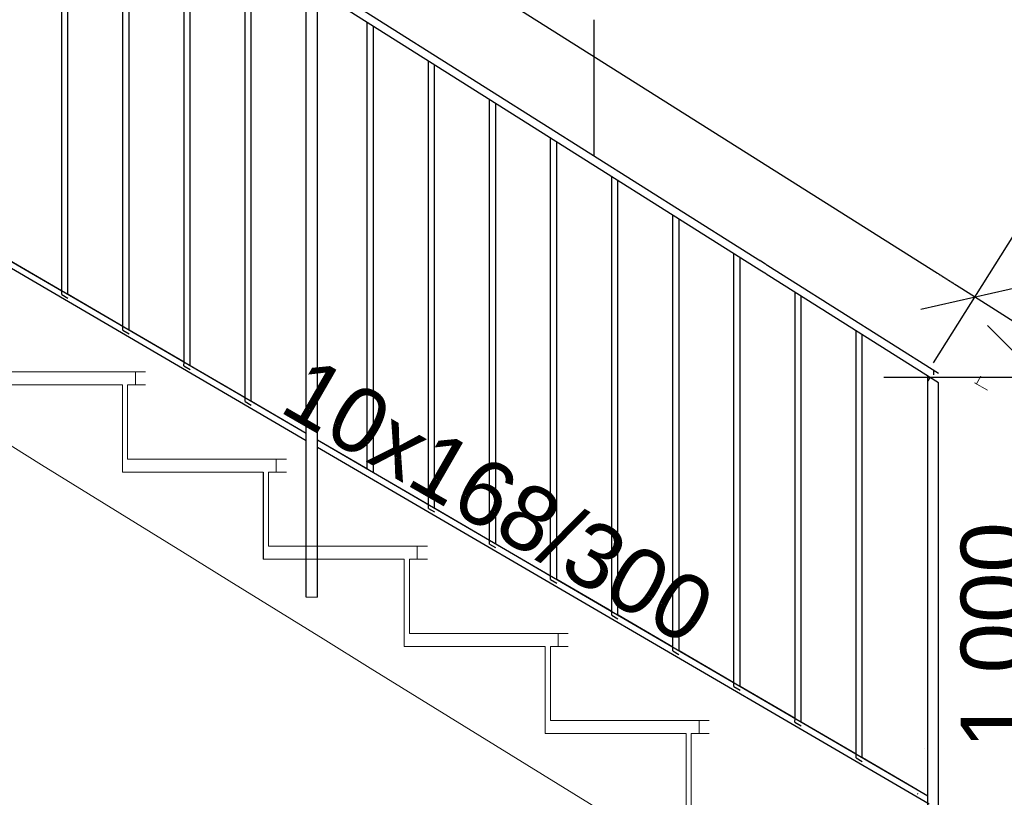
# Model space of a CAD drawing. Header units: millimetres. Extents: x -36478 to 31050, y -14815 to 11827.
# Tile 40 of 256: x -7035 to -5136, y 526 to 2025. Entities that reach past the tile are written whole.
import ezdxf

# ---------------------------------------------------------------- set-up
doc = ezdxf.new("R2010")
doc.units = ezdxf.units.MM
doc.header["$MEASUREMENT"] = 0
doc.linetypes.add('Wipeout_Contour', pattern=[1000, 0, -1000])
for name, color, linetype in [('Interiér - schodiště', 7, 'Continuous'), ('Kóty - SP', 7, 'Continuous'), ('Nové_0', 7, 'Continuous'), ('Nové_Kóty - SP', 7, 'Continuous'), ('Nové_TZB - VZT', 7, 'Continuous'), ('Nové_Výplně - Povrchové', 7, 'Continuous'), ('Výplně - Povrchové', 7, 'Continuous')]:
    doc.layers.add(name, color=color, linetype=linetype)
doc.styles.add('GENEROVANÝ_STYL_2', font='txt')
doc.dimstyles.new('GENEROVANÝ_STYL__1', dxfattribs={"dimtxt": 125, "dimasz": 190, "dimexe": 0.18, "dimexo": 300, "dimgap": 0, "dimtad": 1, "dimdec": 0, "dimzin": 0, "dimdsep": 46, "dimtxsty": 'GENEROVANÝ_STYL_2', "dimblk": 'ARROWHEAD_6', "dimblk1": 'ARROWHEAD_6', "dimblk2": 'ARROWHEAD_6', "dimcen": 0.09, "dimclrd": 1, "dimclre": 1, "dimclrt": 1, "dimazin": 0, "dimtfac": 1, "dimtdec": 4, "dimtmove": 0, "dimatfit": 3, "dimfxl": 1, "dimtolj": 1, "dimtzin": 0, "dimarcsym": 0})
doc.dimstyles.new('GENEROVANÝ_STYL__4', dxfattribs={"dimtxt": 125, "dimasz": 142.5, "dimexe": 0.18, "dimexo": 150, "dimgap": 0, "dimtad": 1, "dimdec": 0, "dimzin": 0, "dimdsep": 46, "dimtxsty": 'GENEROVANÝ_STYL_2', "dimblk": 'ARROWHEAD_6', "dimblk1": 'ARROWHEAD_6', "dimblk2": 'ARROWHEAD_6', "dimcen": 0.09, "dimclrd": 1, "dimclre": 1, "dimclrt": 1, "dimazin": 0, "dimtfac": 1, "dimtdec": 4, "dimtmove": 0, "dimatfit": 3, "dimfxl": 1, "dimtolj": 1, "dimtzin": 0, "dimarcsym": 0})

# ---------------------------------------------------------------- blocks, each defined once
blk = doc.blocks.new('*D6302')
at = {"layer": 'Nové_Kóty - SP', "color": 1, "linetype": 'Continuous', "lineweight": 25}
for p, q in [((-5068.3, 1335.4), (-5068.3, 1485.4)), ((-4968.3, 1235.4), (-5168.3, 1435.4)), ((-4880.8, 1335.4), (-5368.3, 1335.4)), ((-5068.3, 330.8), (-5068.3, 1335.4)), ((-5168.3, 430.8), (-4968.3, 230.8)), ((-4880.8, 330.8), (-5368.3, 330.8)), ((-5068.3, 180.8), (-5068.3, 330.8))]:
    blk.add_line(p, q, dxfattribs=at)
at = {"layer": 'Nové_Kóty - SP', "color": 1, "lineweight": 25, "insert": (-5093.3, 619.4), "char_height": 125, "attachment_point": 7, "rotation": 90, "style": 'GENEROVANÝ_STYL_2'}
blk.add_mtext('\\A1;{\\pql;\\fArial|b0|i0|c0|p38;1 000}', dxfattribs=at)
blk = doc.blocks.new('ARROWHEAD_6')
at = {"color": 0, "linetype": 'Continuous', "lineweight": 0}
for p, q in [((-0.5, -0.5), (0.5, 0.5)), ((0, 0), (-1, 0))]:
    blk.add_line(p, q, dxfattribs=at)
blk = doc.blocks.new('*D6313')
at = {"layer": 'Nové_Kóty - SP', "color": 1, "linetype": 'Continuous', "lineweight": 25}
for p, q in [((-7511.6, 3120.1), (-7666.7, 2874.3)), ((-7586.7, 3001.1), (-7681.8, 3061.2)), ((-7483.2, 3024.5), (-7690.1, 2977.7)), ((-5193.4, 1490.7), (-7586.7, 3001.1)), ((-5118.3, 1609.6), (-5273.4, 1363.9)), ((-5296.8, 1467.3), (-5089.9, 1514.1)), ((-5098.2, 1430.7), (-5193.4, 1490.7))]:
    blk.add_line(p, q, dxfattribs=at)
at = {"layer": 'Nové_Kóty - SP', "color": 1, "lineweight": 25, "insert": (-6557.4, 2381.1), "char_height": 125, "attachment_point": 7, "rotation": 327.7442, "style": 'GENEROVANÝ_STYL_2'}
blk.add_mtext('\\A1;{\\pql;\\fArial|b0|i0|c0|p38;2\xa0830}', dxfattribs=at)

msp = doc.modelspace()

# ---------------------------------------------------------------- wipeouts: each hides what was drawn before it
at = {"color": 254, "linetype": 'Wipeout_Contour', "lineweight": 0, "ltscale": 49724.457531}
msp.add_wipeout([(-7626.6, 1657), (-7635.9, 1657), (-7635.9, 170), (-5456.2, 170), (-5456.2, 217.3), (-7611.7, 1550), (-7626.6, 1550)], dxfattribs=at).dxf.layer = 'Výplně - Povrchové'

# ---------------------------------------------------------------- next in the draw order: wipeouts: each hides what was drawn before it
at = {"color": 254, "linetype": 'Wipeout_Contour', "lineweight": 0, "ltscale": 21412.192682}
msp.add_wipeout([(-6844.4, 1346), (-7078.6, 1480.9), (-7078.6, 1346)], dxfattribs=at).dxf.layer = 'Výplně - Povrchové'
at = {"color": 254, "linetype": 'Wipeout_Contour', "lineweight": 0, "ltscale": 32833.342589}
msp.add_wipeout([(-6535.2, 1010), (-6261.1, 1010), (-6520.2, 1159.2), (-6520.2, 1153), (-6535.2, 1153)], dxfattribs=at).dxf.layer = 'Výplně - Povrchové'

# ---------------------------------------------------------------- next in the draw order: wipeouts: each hides what was drawn before it
at = {"color": 254, "linetype": 'Wipeout_Contour', "lineweight": 0, "ltscale": 25144.748819}
msp.add_wipeout([(-6862.3, 2256.5), (-5193.9, 1295.4), (-5193.9, 1322.1), (-6841.3, 2271.1)], dxfattribs=at).dxf.layer = 'Výplně - Povrchové'
at = {"color": 254, "linetype": 'Wipeout_Contour', "lineweight": 0, "ltscale": 26536.284382}
msp.add_wipeout([(-6554.7, 1153), (-6554.7, 1010), (-6535.2, 1010), (-6535.2, 1153)], dxfattribs=at).dxf.layer = 'Výplně - Povrchové'
at = {"color": 254, "linetype": 'Wipeout_Contour', "lineweight": 0, "ltscale": 109890.471046}
msp.add_wipeout([(-6263.4, 842), (-5976.7, 842), (-5976.7, 817), (-5991.7, 817), (-5991.7, 674), (-5705, 674), (-5705, 649), (-5720, 649), (-5720, 506), (-5433.3, 506), (-5433.3, 481), (-5448.3, 481), (-5448.3, 338), (-5181.4, 338), (-5193.9, 345.2), (-5193.9, 395.2), (-6248.4, 1002.7), (-6248.4, 985), (-6263.4, 985)], dxfattribs=at).dxf.layer = 'Výplně - Povrchové'

# ---------------------------------------------------------------- next in the draw order: wipeouts: each hides what was drawn before it
at = {"color": 254, "linetype": 'Wipeout_Contour', "lineweight": 0, "ltscale": 27426.921349}
msp.add_wipeout([(-6806.9, 1321), (-6806.9, 1178), (-6552.8, 1178), (-6801, 1321)], dxfattribs=at).dxf.layer = 'Výplně - Povrchové'
at = {"color": 254, "linetype": 'Wipeout_Contour', "lineweight": 0, "ltscale": 42856.772504}
msp.add_wipeout([(-5193.9, 1322.1), (-5193.9, 1295.4), (-5193.5, 1295.2), (-5193.4, 1295.2), (-5193.4, 1325.2), (-5193.5, 1325.2), (-5193.5, 1322.1), (-5193.8, 1322.1)], dxfattribs=at).dxf.layer = 'Výplně - Povrchové'
at = {"color": 254, "linetype": 'Wipeout_Contour', "lineweight": 0, "ltscale": 26527.85631}
msp.add_wipeout([(-6539.7, 1153), (-6520.2, 1153), (-6520.2, 1159.2), (-6539.7, 1170.5)], dxfattribs=at).dxf.layer = 'Výplně - Povrchové'
at = {"color": 254, "linetype": 'Wipeout_Contour', "lineweight": 0, "ltscale": 26594.620223}
msp.add_wipeout([(-6554.7, 1153), (-6564.7, 1153), (-6564.7, 1010), (-6554.7, 1010)], dxfattribs=at).dxf.layer = 'Výplně - Povrchové'
at = {"color": 254, "linetype": 'Wipeout_Contour', "lineweight": 0, "ltscale": 25359.140203}
msp.add_wipeout([(-6283, 985), (-6283, 842), (-6263.4, 842), (-6263.4, 985)], dxfattribs=at).dxf.layer = 'Výplně - Povrchové'
at = {"color": 254, "linetype": 'Wipeout_Contour', "lineweight": 0, "ltscale": 24192.213197}
msp.add_wipeout([(-6011.3, 674), (-5991.7, 674), (-5991.7, 817), (-6011.3, 817)], dxfattribs=at).dxf.layer = 'Výplně - Povrchové'
at = {"color": 254, "linetype": 'Wipeout_Contour', "lineweight": 0, "ltscale": 23037.060534}
msp.add_wipeout([(-5739.6, 649), (-5739.6, 506), (-5720, 506), (-5720, 649)], dxfattribs=at).dxf.layer = 'Výplně - Povrchové'

# ---------------------------------------------------------------- next in the draw order: wipeouts: each hides what was drawn before it
at = {"color": 254, "linetype": 'Wipeout_Contour', "lineweight": 0, "ltscale": 27722.346156}
msp.add_wipeout([(-6826.4, 1321), (-6826.4, 1178), (-6806.9, 1178), (-6806.9, 1321)], dxfattribs=at).dxf.layer = 'Výplně - Povrchové'
at = {"color": 254, "linetype": 'Wipeout_Contour', "lineweight": 0, "ltscale": 31689.748884}
msp.add_wipeout([(-6268, 1010), (-6268, 985), (-6248.4, 985), (-6248.4, 1002.7), (-6261.1, 1010)], dxfattribs=at).dxf.layer = 'Výplně - Povrchové'
at = {"color": 254, "linetype": 'Wipeout_Contour', "lineweight": 0, "ltscale": 25417.650018}
msp.add_wipeout([(-6283, 985), (-6293, 985), (-6293, 842), (-6283, 842)], dxfattribs=at).dxf.layer = 'Výplně - Povrchové'
at = {"color": 254, "linetype": 'Wipeout_Contour', "lineweight": 0, "ltscale": 24174.8858}
msp.add_wipeout([(-5996.3, 842), (-5996.3, 817), (-5976.7, 817), (-5976.7, 842)], dxfattribs=at).dxf.layer = 'Výplně - Povrchové'
at = {"color": 254, "linetype": 'Wipeout_Contour', "lineweight": 0, "ltscale": 24250.891067}
msp.add_wipeout([(-6011.3, 817), (-6021.3, 817), (-6021.3, 674), (-6011.3, 674)], dxfattribs=at).dxf.layer = 'Výplně - Povrchové'
at = {"color": 254, "linetype": 'Wipeout_Contour', "lineweight": 0, "ltscale": 23011.8777}
msp.add_wipeout([(-5724.6, 649), (-5705, 649), (-5705, 674), (-5724.6, 674)], dxfattribs=at).dxf.layer = 'Výplně - Povrchové'
at = {"color": 254, "linetype": 'Wipeout_Contour', "lineweight": 0, "ltscale": 23095.890651}
msp.add_wipeout([(-5739.6, 649), (-5749.6, 649), (-5749.6, 506), (-5739.6, 506)], dxfattribs=at).dxf.layer = 'Výplně - Povrchové'

# ---------------------------------------------------------------- next in the draw order: wipeouts: each hides what was drawn before it
at = {"color": 254, "linetype": 'Wipeout_Contour', "lineweight": 0, "ltscale": 27780.504058}
msp.add_wipeout([(-6826.4, 1321), (-6836.4, 1321), (-6836.4, 1178), (-6826.4, 1178)], dxfattribs=at).dxf.layer = 'Výplně - Povrchové'
at = {"color": 254, "linetype": 'Wipeout_Contour', "lineweight": 0, "ltscale": 20805.401556}
msp.add_wipeout([(-6811.4, 1327), (-6811.4, 1321), (-6801, 1321)], dxfattribs=at).dxf.layer = 'Výplně - Povrchové'
at = {"color": 254, "linetype": 'Wipeout_Contour', "lineweight": 0, "ltscale": 25973.980559}
msp.add_wipeout([(-6564.7, 985), (-6268, 985), (-6268, 1010), (-6564.7, 1010)], dxfattribs=at).dxf.layer = 'Výplně - Povrchové'
at = {"color": 254, "linetype": 'Wipeout_Contour', "lineweight": 0, "ltscale": 24801.740517}
msp.add_wipeout([(-6293, 817), (-5996.3, 817), (-5996.3, 842), (-6293, 842)], dxfattribs=at).dxf.layer = 'Výplně - Povrchové'
at = {"color": 254, "linetype": 'Wipeout_Contour', "lineweight": 0, "ltscale": 23640.448584}
msp.add_wipeout([(-6021.3, 649), (-5724.6, 649), (-5724.6, 674), (-6021.3, 674)], dxfattribs=at).dxf.layer = 'Výplně - Povrchové'

# ---------------------------------------------------------------- next in the draw order: wipeouts: each hides what was drawn before it
at = {"color": 254, "linetype": 'Wipeout_Contour', "lineweight": 0, "ltscale": 35318.049512}
msp.add_wipeout([(-7108.2, 1321), (-6811.4, 1321), (-6811.4, 1327), (-6844.4, 1346), (-7108.2, 1346)], dxfattribs=at).dxf.layer = 'Výplně - Povrchové'
at = {"color": 254, "linetype": 'Wipeout_Contour', "lineweight": 0, "ltscale": 33812.726094}
msp.add_wipeout([(-6836.4, 1153), (-6539.7, 1153), (-6539.7, 1170.5), (-6552.8, 1178), (-6836.4, 1178)], dxfattribs=at).dxf.layer = 'Výplně - Povrchové'

# ---------------------------------------------------------------- next in the draw order: wipeouts: each hides what was drawn before it
at = {"color": 254, "linetype": 'Wipeout_Contour', "lineweight": 0, "ltscale": 156441.789076}
msp.add_wipeout([(-7626.6, 1550), (-7611.7, 1550), (-5456.2, 217.3), (-5456.2, 170), (-5206.2, 170), (-5206.2, 313), (-5478, 313), (-5478, 481), (-5749.7, 481), (-5749.7, 649), (-6021.4, 649), (-6021.4, 817), (-6293.1, 817), (-6293.1, 985), (-6564.8, 985), (-6564.8, 1153), (-6836.5, 1153), (-6836.5, 1321), (-7108.3, 1321), (-7108.3, 1489), (-7380, 1489), (-7380, 1654.5), (-7384.3, 1657), (-7626.6, 1657)], dxfattribs=at).dxf.layer = 'Výplně - Povrchové'

# ---------------------------------------------------------------- next in the draw order: linework, layer by layer
at = {"color": 30, "linetype": 'Continuous', "lineweight": 20, "true_color": 0xff6600}
msp.add_line((-6460.2, 912.1), (-6482, 912.1), dxfattribs=at)
at = {"layer": 'Interiér - schodiště', "color": 251, "linetype": 'Continuous', "lineweight": 20, "true_color": 0x6a6a6a}
for p, q in [((-6992.6, 1167.2), (-7083.2, 1223.2)), ((-6902, 1111.2), (-6992.6, 1167.2)), ((-6811.4, 1055.2), (-6902, 1111.2)), ((-6720.9, 999.2), (-6811.4, 1055.2)), ((-6630.3, 943.2), (-6720.9, 999.2)), ((-6539.7, 887.2), (-6630.3, 943.2)), ((-6449.2, 831.2), (-6539.7, 887.2)), ((-6358.6, 775.2), (-6449.2, 831.2)), ((-6268, 719.2), (-6358.6, 775.2)), ((-6177.4, 663.2), (-6268, 719.2)), ((-6086.9, 607.2), (-6177.4, 663.2)), ((-5996.3, 551.2), (-6086.9, 607.2)), ((-5905.7, 495.2), (-5996.3, 551.2))]:
    msp.add_line(p, q, dxfattribs=at)
at = {"layer": 'Interiér - schodiště', "color": 8, "linetype": 'Continuous', "lineweight": 20}
for p, q in [((-6826.4, 1178), (-6539.7, 1178)), ((-6539.7, 1178), (-6520.2, 1178)), ((-6539.7, 1153), (-6539.7, 1178)), ((-6554.7, 1010), (-6554.7, 1153)), ((-6535.2, 1153), (-6554.7, 1153)), ((-6554.7, 1153), (-6539.7, 1153)), ((-6539.7, 1153), (-6520.2, 1153)), ((-6554.7, 1010), (-6268, 1010)), ((-6268, 1010), (-6248.4, 1010)), ((-6268, 985), (-6268, 1010)), ((-6283, 842), (-6283, 985)), ((-6263.4, 985), (-6283, 985)), ((-6283, 985), (-6268, 985)), ((-6268, 985), (-6248.4, 985)), ((-6283, 842), (-5996.3, 842)), ((-5996.3, 842), (-5976.7, 842)), ((-5996.3, 817), (-5996.3, 842)), ((-6011.3, 674), (-6011.3, 817)), ((-5991.7, 817), (-6011.3, 817)), ((-6011.3, 817), (-5996.3, 817)), ((-5996.3, 817), (-5976.7, 817)), ((-6011.3, 674), (-5724.6, 674)), ((-5724.6, 674), (-5705, 674)), ((-5724.6, 649), (-5724.6, 674)), ((-5739.6, 506), (-5739.6, 649)), ((-5720, 649), (-5739.6, 649)), ((-5739.6, 649), (-5724.6, 649)), ((-5724.6, 649), (-5705, 649))]:
    msp.add_line(p, q, dxfattribs=at)
at = {"layer": 'Nové_0', "color": 1, "linetype": 'Continuous', "lineweight": 25}
for p, q in [((-6599.9, 1289.1), (-6599.8, 1295.9)), ((-6599.9, 1289.1), (-6588.1, 1282.2)), ((-6482.1, 1220.4), (-6482, 1227.2)), ((-6482.1, 1220.4), (-6482, 1220.3)), ((-6246.5, 1083), (-6246.3, 1089.8)), ((-6246.5, 1083), (-6234.7, 1076.1)), ((-6128.7, 1014.3), (-6128.5, 1021.2)), ((-6128.7, 1014.3), (-6116.8, 1007.4)), ((-6010.9, 945.6), (-6010.7, 952.5)), ((-6010.9, 945.6), (-5999, 938.7)), ((-5893, 876.9), (-5892.9, 883.8)), ((-5893, 876.9), (-5881.2, 870)), ((-5775.2, 808.2), (-5775.1, 815.1)), ((-5775.2, 808.2), (-5763.4, 801.3)), ((-5657.4, 739.5), (-5657.3, 746.4)), ((-5657.4, 739.5), (-5645.6, 732.6)), ((-5539.6, 670.8), (-5539.4, 677.7)), ((-5539.6, 670.8), (-5527.8, 663.9)), ((-5421.8, 602.1), (-5421.6, 609)), ((-5421.8, 602.1), (-5410, 595.2)), ((-5304, 533.4), (-5302.7, 532.7))]:
    msp.add_line(p, q, dxfattribs=at)

# ---------------------------------------------------------------- next in the draw order: wipeouts: each hides what was drawn before it
at = {"color": 254, "linetype": 'Wipeout_Contour', "lineweight": 0, "ltscale": 22372.549914}
msp.add_wipeout([(-5595.1, 788.6), (-5487.7, 729.4), (-5487.7, 729.6), (-5594.9, 788.6)], dxfattribs=at).dxf.layer = 'Nové_Výplně - Povrchové'
at = {"color": 254, "linetype": 'Wipeout_Contour', "lineweight": 0, "ltscale": 34729.591748}
msp.add_wipeout([(-6836.5, 1153), (-6836.4, 1153), (-6836.4, 1178), (-6836.4, 1321), (-6836.5, 1321)], dxfattribs=at).dxf.layer = 'Výplně - Povrchové'
at = {"color": 254, "linetype": 'Wipeout_Contour', "lineweight": 0, "ltscale": 33249.444587}
msp.add_wipeout([(-6564.8, 985), (-6564.7, 985), (-6564.7, 1010), (-6564.7, 1153), (-6564.8, 1153)], dxfattribs=at).dxf.layer = 'Výplně - Povrchové'
at = {"color": 254, "linetype": 'Wipeout_Contour', "lineweight": 0, "ltscale": 31780.6422}
msp.add_wipeout([(-6293.1, 817), (-6293, 817), (-6293, 842), (-6293, 985), (-6293.1, 985)], dxfattribs=at).dxf.layer = 'Výplně - Povrchové'
at = {"color": 254, "linetype": 'Wipeout_Contour', "lineweight": 0, "ltscale": 30324.8328}
msp.add_wipeout([(-6021.4, 649), (-6021.3, 649), (-6021.3, 674), (-6021.3, 817), (-6021.4, 817)], dxfattribs=at).dxf.layer = 'Výplně - Povrchové'
at = {"color": 254, "linetype": 'Wipeout_Contour', "lineweight": 0, "ltscale": 28883.980565}
msp.add_wipeout([(-5749.7, 481), (-5749.6, 481), (-5749.6, 506), (-5749.6, 649), (-5749.7, 649)], dxfattribs=at).dxf.layer = 'Výplně - Povrchové'

# ---------------------------------------------------------------- next in the draw order: linework, layer by layer
at = {"layer": 'Interiér - schodiště', "color": 8, "linetype": 'Continuous', "lineweight": 20}
for p, q in [((-6836.4, 1153), (-6836.4, 1178)), ((-6564.7, 1153), (-6564.7, 1010)), ((-6564.7, 985), (-6564.7, 1010)), ((-6564.7, 985), (-6293.1, 985)), ((-6293, 985), (-6293, 842)), ((-6293, 817), (-6293, 842)), ((-6293, 817), (-6021.4, 817)), ((-6021.3, 817), (-6021.3, 674)), ((-6021.3, 649), (-6021.3, 674)), ((-6021.3, 649), (-5749.7, 649)), ((-5749.6, 649), (-5749.6, 506))]:
    msp.add_line(p, q, dxfattribs=at)
at = {"layer": 'Interiér - schodiště', "color": 251, "linetype": 'Continuous', "lineweight": 20, "true_color": 0x6a6a6a}
for p, q in [((-6836.5, 1153), (-6836.4, 1153)), ((-6836.4, 1153), (-6564.8, 1153)), ((-6564.8, 985), (-6564.8, 1153)), ((-6564.8, 985), (-6564.7, 985)), ((-6293.1, 817), (-6293.1, 985)), ((-6293.1, 817), (-6293, 817)), ((-6021.4, 649), (-6021.4, 817)), ((-6021.4, 649), (-6021.3, 649)), ((-5749.7, 481), (-5749.7, 649))]:
    msp.add_line(p, q, dxfattribs=at)
at = {"layer": 'Nové_0', "color": 1, "linetype": 'Continuous', "lineweight": 25}
msp.add_line((-5539.4, 677.8), (-5645.2, 739.5), dxfattribs=at)

# ---------------------------------------------------------------- next in the draw order: wipeouts: each hides what was drawn before it
at = {"color": 254, "linetype": 'Wipeout_Contour', "lineweight": 0, "ltscale": 25135.335288}
msp.add_wipeout([(-6841.1, 2271.2), (-6841.3, 2271.1), (-5193.8, 1322.1), (-5193.5, 1322.1)], dxfattribs=at).dxf.layer = 'Výplně - Povrchové'

# ---------------------------------------------------------------- next in the draw order: wipeouts: each hides what was drawn before it
at = {"color": 254, "linetype": 'Wipeout_Contour', "lineweight": 0, "ltscale": 25127.405519}
msp.add_wipeout([(-6841.1, 2271.2), (-5193.5, 1322.1), (-5193.5, 1345.2), (-6823, 2283.9)], dxfattribs=at).dxf.layer = 'Výplně - Povrchové'

# ---------------------------------------------------------------- next in the draw order: linework, layer by layer
at = {"layer": 'Interiér - schodiště', "color": 8, "linetype": 'Continuous', "lineweight": 20}
for p, q in [((-7098.2, 1346), (-6811.4, 1346)), ((-6811.4, 1346), (-6791.9, 1346)), ((-6811.4, 1321), (-6811.4, 1346)), ((-6836.5, 1321), (-6836.4, 1321)), ((-6836.4, 1321), (-6836.4, 1178)), ((-6826.4, 1178), (-6826.4, 1321)), ((-6826.4, 1321), (-6811.4, 1321)), ((-6811.4, 1321), (-6791.9, 1321))]:
    msp.add_line(p, q, dxfattribs=at)
at = {"layer": 'Interiér - schodiště', "color": 251, "linetype": 'Continuous', "lineweight": 20, "true_color": 0x6a6a6a}
for p in [(-7108.2, 1321), (-6836.5, 1153)]:
    msp.add_line(p, (-6836.5, 1321), dxfattribs=at)
at = {"layer": 'Nové_0', "color": 1, "linetype": 'Continuous', "lineweight": 25}
for p, q in [((-5271.5, 1366.9), (-5271.5, 1367.1)), ((-6717.7, 1357.8), (-6717.6, 1364.6)), ((-6717.7, 1357.8), (-6705.9, 1350.9)), ((-5272.2, 1340.5), (-5272, 1348.7)), ((-5279.4, 1335.4), (-5283.3, 1328.9))]:
    msp.add_line(p, q, dxfattribs=at)
at = {"layer": 'Nové_TZB - VZT', "color": 1, "linetype": 'Continuous', "lineweight": 25}
msp.add_line((-5926.8, 1762), (-5926.8, 2025.2), dxfattribs=at)

# ---------------------------------------------------------------- next in the draw order: texts
at = {"layer": 'Kóty - SP', "color": 8, "linetype": 'Continuous', "lineweight": 13, "insert": (-6079.8, 1152.2), "char_height": 125, "attachment_point": 2, "rotation": 330.06, "style": 'GENEROVANÝ_STYL_2'}
msp.add_mtext('\\A1;{\\pqc;\\fArial|b0|i0|c0|p38;10x168/300}', dxfattribs=at)

# ---------------------------------------------------------------- next in the draw order: dimensions: what is measured, and where the dimension line sits
at = {"layer": 'Nové_Kóty - SP', "color": 1, "linetype": 'Continuous', "lineweight": 25}
dim = msp.add_linear_dim(base=(-7586.7, 3001.1), p1=(-5271.5, 1366.9), p2=(-7685.6, 2844.4), angle=147.7442, dimstyle='GENEROVANÝ_STYL__4', dxfattribs=at)
dim.commit()
dim.dimension.update_dxf_attribs({"geometry": '*D6313', "text_midpoint": (-6342.5, 2319.4), "dimtype": 160, "text_rotation": 327.7442})

# ---------------------------------------------------------------- next in the draw order: wipeouts: each hides what was drawn before it
at = {"color": 254, "linetype": 'Wipeout_Contour', "lineweight": 0, "ltscale": 26789.787331}
msp.add_wipeout([(-5193.5, 1345.2), (-5193.5, 1325.2), (-5193.4, 1325.2), (-5189.6, 1323), (-5181, 1338)], dxfattribs=at).dxf.layer = 'Výplně - Povrchové'

# ---------------------------------------------------------------- next in the draw order: linework, layer by layer
at = {"color": 52, "linetype": 'Continuous', "lineweight": 20, "true_color": 0xdcd705}
for p, q in [((-5189.6, 1323), (-5181, 1338)), ((-5193.5, 1325.2), (-5193.4, 1325.2)), ((-5193.4, 1325.2), (-5168.4, 1310.8))]:
    msp.add_line(p, q, dxfattribs=at)

# ---------------------------------------------------------------- next in the draw order: dimensions: what is measured, and where the dimension line sits
at = {"layer": 'Nové_Kóty - SP', "color": 1, "linetype": 'Continuous', "lineweight": 25}
dim = msp.add_linear_dim(base=(-5068.3, 1335.4), p1=(-5168.9, 330.8), p2=(-5279.4, 1335.4), angle=90, text='1 000', dimstyle='GENEROVANÝ_STYL__1', dxfattribs=at)
dim.commit()
dim.dimension.update_dxf_attribs({"geometry": '*D6302', "text_midpoint": (-5155.8, 834.1), "dimtype": 160, "text_rotation": 90})

# ---------------------------------------------------------------- next in the draw order: wipeouts: each hides what was drawn before it
at = {"color": 254, "linetype": 'Wipeout_Contour', "lineweight": 0, "ltscale": 26491.65497}
msp.add_wipeout([(-6550.7, 1315.2), (-6443.2, 1256), (-6443.2, 1256.1), (-6550.5, 1315.2)], dxfattribs=at).dxf.layer = 'Nové_Výplně - Povrchové'
at = {"color": 254, "linetype": 'Wipeout_Contour', "lineweight": 0, "ltscale": 25972.383558}
msp.add_wipeout([(-6431, 1249.4), (-6431.2, 1249.4), (-6323.8, 1190.2), (-6323.8, 1190.3)], dxfattribs=at).dxf.layer = 'Nové_Výplně - Povrchové'
at = {"color": 254, "linetype": 'Wipeout_Contour', "lineweight": 0, "ltscale": 25454.217481}
msp.add_wipeout([(-6311.8, 1183.5), (-6204.3, 1124.3), (-6204.3, 1124.5), (-6311.6, 1183.5)], dxfattribs=at).dxf.layer = 'Nové_Výplně - Povrchové'
at = {"color": 254, "linetype": 'Wipeout_Contour', "lineweight": 0, "ltscale": 24937.218255}
msp.add_wipeout([(-6192.4, 1117.7), (-6084.9, 1058.5), (-6084.9, 1058.6), (-6192.1, 1117.7)], dxfattribs=at).dxf.layer = 'Nové_Výplně - Povrchové'
at = {"color": 254, "linetype": 'Wipeout_Contour', "lineweight": 0, "ltscale": 24421.460013}
msp.add_wipeout([(-6072.9, 1051.9), (-5965.5, 992.7), (-5965.5, 992.8), (-6072.7, 1051.9)], dxfattribs=at).dxf.layer = 'Nové_Výplně - Povrchové'
at = {"color": 254, "linetype": 'Wipeout_Contour', "lineweight": 0, "ltscale": 23907.022839}
msp.add_wipeout([(-5953.2, 986.1), (-5953.5, 986.1), (-5846, 926.9), (-5846, 927)], dxfattribs=at).dxf.layer = 'Nové_Výplně - Povrchové'
at = {"color": 254, "linetype": 'Wipeout_Contour', "lineweight": 0, "ltscale": 23393.994399}
msp.add_wipeout([(-5833.8, 920.3), (-5834, 920.3), (-5726.6, 861.1), (-5726.6, 861.2)], dxfattribs=at).dxf.layer = 'Nové_Výplně - Povrchové'
at = {"color": 254, "linetype": 'Wipeout_Contour', "lineweight": 0, "ltscale": 22882.468997}
msp.add_wipeout([(-5714.6, 854.5), (-5607.1, 795.3), (-5607.1, 795.4), (-5714.4, 854.5)], dxfattribs=at).dxf.layer = 'Nové_Výplně - Povrchové'

# ---------------------------------------------------------------- next in the draw order: linework, layer by layer
at = {"layer": 'Nové_0', "color": 1, "linetype": 'Continuous', "lineweight": 25}
for p, q in [((-6481.9, 1227.4), (-6587.7, 1289)), ((-6364.1, 1158.7), (-6460.2, 1214.7)), ((-6246.3, 1090), (-6352.1, 1151.6)), ((-6128.5, 1021.3), (-6234.3, 1082.9)), ((-6010.7, 952.6), (-6116.5, 1014.2)), ((-5892.9, 883.9), (-5998.6, 945.6)), ((-5775.1, 815.2), (-5880.8, 876.9)), ((-5657.3, 746.5), (-5763, 808.2))]:
    msp.add_line(p, q, dxfattribs=at)

# ---------------------------------------------------------------- next in the draw order: wipeouts: each hides what was drawn before it
at = {"color": 254, "linetype": 'Wipeout_Contour', "lineweight": 0, "ltscale": 37937.091804}
msp.add_wipeout([(-7651.4, 2850), (-5360.1, 1587.4), (-5435.4, 1628.9), (-4983.8, 1380), (-4983.5, 1380), (-7651.3, 2850)], dxfattribs=at).dxf.layer = 'Nové_Výplně - Povrchové'
at = {"color": 254, "linetype": 'Wipeout_Contour', "lineweight": 0, "ltscale": 21864.349734}
msp.add_wipeout([(-5475.5, 722.8), (-5475.7, 722.8), (-5368.2, 663.6), (-5368.2, 663.7)], dxfattribs=at).dxf.layer = 'Nové_Výplně - Povrchové'
at = {"color": 254, "linetype": 'Wipeout_Contour', "lineweight": 0, "ltscale": 21357.991012}
msp.add_wipeout([(-5356, 657), (-5356.2, 657), (-5248.8, 597.8), (-5248.8, 597.9)], dxfattribs=at).dxf.layer = 'Nové_Výplně - Povrchové'
at = {"color": 254, "linetype": 'Wipeout_Contour', "lineweight": 0, "ltscale": 20853.60803}
msp.add_wipeout([(-5236.6, 591.2), (-5236.8, 591.2), (-5129.3, 532), (-5129.3, 532.1)], dxfattribs=at).dxf.layer = 'Nové_Výplně - Povrchové'

# ---------------------------------------------------------------- next in the draw order: linework, layer by layer
at = {"layer": 'Nové_0', "color": 1, "linetype": 'Continuous', "lineweight": 25}
for p, q in [((-6482, 912.1), (-6482, 2094.2)), ((-6460.2, 912.1), (-6460.2, 2074.1)), ((-6364.3, 1158.6), (-6364.3, 2020)), ((-6352.5, 1151.7), (-6352.5, 2012.5)), ((-6246.3, 1089.8), (-6246.3, 1945.5)), ((-6234.5, 1082.9), (-6234.5, 1938.1)), ((-6128.5, 1021.2), (-6128.5, 1871.2)), ((-6116.7, 1014.3), (-6116.7, 1863.7)), ((-6010.7, 952.5), (-6010.7, 1796.8)), ((-5998.9, 945.6), (-5998.9, 1789.4)), ((-5892.9, 883.8), (-5892.9, 1722.5)), ((-5881, 876.9), (-5881, 1715)), ((-5775.1, 815.1), (-5775.1, 1648.1)), ((-5763.2, 808.2), (-5763.2, 1640.7)), ((-5657.3, 746.4), (-5657.3, 1573.8)), ((-5645.4, 739.5), (-5645.4, 1566.3)), ((-6953.4, 1495.2), (-6953.2, 1502)), ((-6953.4, 1495.2), (-6941.5, 1488.3)), ((-5539.4, 677.7), (-5539.4, 1499.4)), ((-5527.6, 670.8), (-5527.6, 1492)), ((-6835.6, 1426.5), (-6835.4, 1433.3)), ((-6835.6, 1426.5), (-6823.7, 1419.6)), ((-5421.6, 609), (-5421.6, 1425.1)), ((-5409.8, 602.1), (-5409.8, 1417.6)), ((-5283.2, 258.9), (-5283.2, 1337.7)), ((-5263.1, 258.9), (-5263.1, 1325.1)), ((-5421.6, 609.1), (-5527.4, 670.8)), ((-5289.9, 620.4), (-5289.9, 620.6)), ((-5303.8, 540.4), (-5409.6, 602.1))]:
    msp.add_line(p, q, dxfattribs=at)

# ---------------------------------------------------------------- next in the draw order: wipeouts: each hides what was drawn before it
at = {"color": 254, "linetype": 'Wipeout_Contour', "lineweight": 0, "ltscale": 24037.82874}
msp.add_wipeout([(-5834, 920.3), (-5833.8, 920.3), (-5833.8, 1825.5), (-5834, 1825.6)], dxfattribs=at).dxf.layer = 'Nové_Výplně - Povrchové'
at = {"color": 254, "linetype": 'Wipeout_Contour', "lineweight": 0, "ltscale": 23017.04197}
msp.add_wipeout([(-5595.1, 1693.9), (-5607.1, 1700.6), (-5607.1, 788.4), (-5595.1, 781.8)], dxfattribs=at).dxf.layer = 'Nové_Výplně - Povrchové'
at = {"color": 254, "linetype": 'Wipeout_Contour', "lineweight": 0, "ltscale": 22495.960547}
msp.add_wipeout([(-5475.7, 1628.1), (-5487.7, 1634.7), (-5487.7, 722.6), (-5475.7, 716)], dxfattribs=at).dxf.layer = 'Nové_Výplně - Povrchové'
at = {"color": 254, "linetype": 'Wipeout_Contour', "lineweight": 0, "ltscale": 28578.488627}
msp.add_wipeout([(-7028.3, 1578.4), (-7028.5, 1578.4), (-6921, 1519.2), (-6921, 1519.4)], dxfattribs=at).dxf.layer = 'Nové_Výplně - Povrchové'
at = {"color": 254, "linetype": 'Wipeout_Contour', "lineweight": 0, "ltscale": 28055.419922}
msp.add_wipeout([(-6909, 1512.6), (-6801.6, 1453.4), (-6801.6, 1453.5), (-6908.8, 1512.6)], dxfattribs=at).dxf.layer = 'Nové_Výplně - Povrchové'
at = {"color": 254, "linetype": 'Wipeout_Contour', "lineweight": 0, "ltscale": 27533.222675}
msp.add_wipeout([(-6789.4, 1446.8), (-6789.6, 1446.8), (-6682.1, 1387.6), (-6682.1, 1387.7)], dxfattribs=at).dxf.layer = 'Nové_Výplně - Povrchové'
at = {"color": 254, "linetype": 'Wipeout_Contour', "lineweight": 0, "ltscale": 27011.947085}
msp.add_wipeout([(-6669.9, 1381), (-6670.1, 1381), (-6562.7, 1321.8), (-6562.7, 1321.9)], dxfattribs=at).dxf.layer = 'Nové_Výplně - Povrchové'

# ---------------------------------------------------------------- next in the draw order: linework, layer by layer
at = {"layer": 'Nové_0', "color": 1, "linetype": 'Continuous', "lineweight": 25}
for p, q in [((-6953.2, 1502), (-6953.2, 2391.7)), ((-6941.4, 1495.1), (-6941.4, 2384.2)), ((-6835.4, 1433.3), (-6835.4, 2317.3)), ((-6823.6, 1426.4), (-6823.6, 2309.8)), ((-6717.6, 1364.6), (-6717.6, 2243)), ((-6705.7, 1357.7), (-6705.7, 2235.5)), ((-6599.8, 1295.9), (-6599.8, 2168.6)), ((-6587.9, 1289), (-6587.9, 2161.1)), ((-6953.2, 1502.1), (-7059, 1563.8)), ((-6835.4, 1433.4), (-6941.2, 1495.1)), ((-6717.6, 1364.7), (-6823.3, 1426.4)), ((-6599.8, 1296.1), (-6705.5, 1357.7))]:
    msp.add_line(p, q, dxfattribs=at)

# ---------------------------------------------------------------- next in the draw order: wipeouts: each hides what was drawn before it
at = {"color": 254, "linetype": 'Wipeout_Contour', "lineweight": 0, "ltscale": 29315.47682}
msp.add_wipeout([(-7028.5, 2483.7), (-7028.5, 1578.4), (-7028.3, 1578.4), (-7028.3, 2483.6)], dxfattribs=at).dxf.layer = 'Nové_Výplně - Povrchové'
at = {"color": 254, "linetype": 'Wipeout_Contour', "lineweight": 0, "ltscale": 28784.720595}
msp.add_wipeout([(-6909, 2417.9), (-6909, 1512.6), (-6908.8, 1512.6), (-6908.8, 2417.8)], dxfattribs=at).dxf.layer = 'Nové_Výplně - Povrchové'
at = {"color": 254, "linetype": 'Wipeout_Contour', "lineweight": 0, "ltscale": 28254.529416}
msp.add_wipeout([(-6789.6, 2352.1), (-6789.6, 1446.8), (-6789.4, 1446.8), (-6789.4, 2352)], dxfattribs=at).dxf.layer = 'Nové_Výplně - Povrchové'
at = {"color": 254, "linetype": 'Wipeout_Contour', "lineweight": 0, "ltscale": 34801.964715}
msp.add_wipeout([(-6682.1, 1380.8), (-6670.1, 1374.1), (-6670.1, 2286.3), (-6671.1, 2286.8), (-6682.1, 2292.9)], dxfattribs=at).dxf.layer = 'Nové_Výplně - Povrchové'
at = {"color": 254, "linetype": 'Wipeout_Contour', "lineweight": 0, "ltscale": 27220.290561}
msp.add_wipeout([(-6562.7, 1314.9), (-6550.7, 1308.3), (-6550.7, 2220.5), (-6562.7, 2227.1)], dxfattribs=at).dxf.layer = 'Nové_Výplně - Povrchové'
at = {"color": 254, "linetype": 'Wipeout_Contour', "lineweight": 0, "ltscale": 22471.144944}
msp.add_wipeout([(-5475.7, 1628.1), (-5475.7, 722.8), (-5475.5, 722.8), (-5475.5, 1628)], dxfattribs=at).dxf.layer = 'Nové_Výplně - Povrchové'

# ---------------------------------------------------------------- next in the draw order: linework, layer by layer
at = {"layer": 'Nové_0', "color": 1, "linetype": 'Continuous', "lineweight": 25}
for p, q in [((-5283.2, 528.3), (-6460.2, 1214.6)), ((-5280.7, 513), (-6460.2, 1200.7))]:
    msp.add_line(p, q, dxfattribs=at)

# ---------------------------------------------------------------- next in the draw order: wipeouts: each hides what was drawn before it
at = {"color": 254, "linetype": 'Wipeout_Contour', "lineweight": 0, "ltscale": 27724.935983}
msp.add_wipeout([(-6670.1, 2286.3), (-6670.1, 1381), (-6669.9, 1381), (-6669.9, 2286.2)], dxfattribs=at).dxf.layer = 'Nové_Výplně - Povrchové'
at = {"color": 254, "linetype": 'Wipeout_Contour', "lineweight": 0, "ltscale": 27195.974097}
msp.add_wipeout([(-6550.7, 2220.5), (-6550.7, 1315.2), (-6550.5, 1315.2), (-6550.5, 2220.4)], dxfattribs=at).dxf.layer = 'Nové_Výplně - Povrchové'

# ---------------------------------------------------------------- next in the draw order: linework, layer by layer
at = {"layer": 'Nové_0', "color": 1, "linetype": 'Continuous', "lineweight": 25}
for p, q in [((-5262.7, 1342.9), (-7651, 2850.1)), ((-5263.1, 1325.1), (-7660.5, 2838)), ((-6482, 1213.3), (-7664.2, 1902.7)), ((-6482, 1227.2), (-7663.8, 1916.4))]:
    msp.add_line(p, q, dxfattribs=at)

doc.saveas('drawing.dxf')
